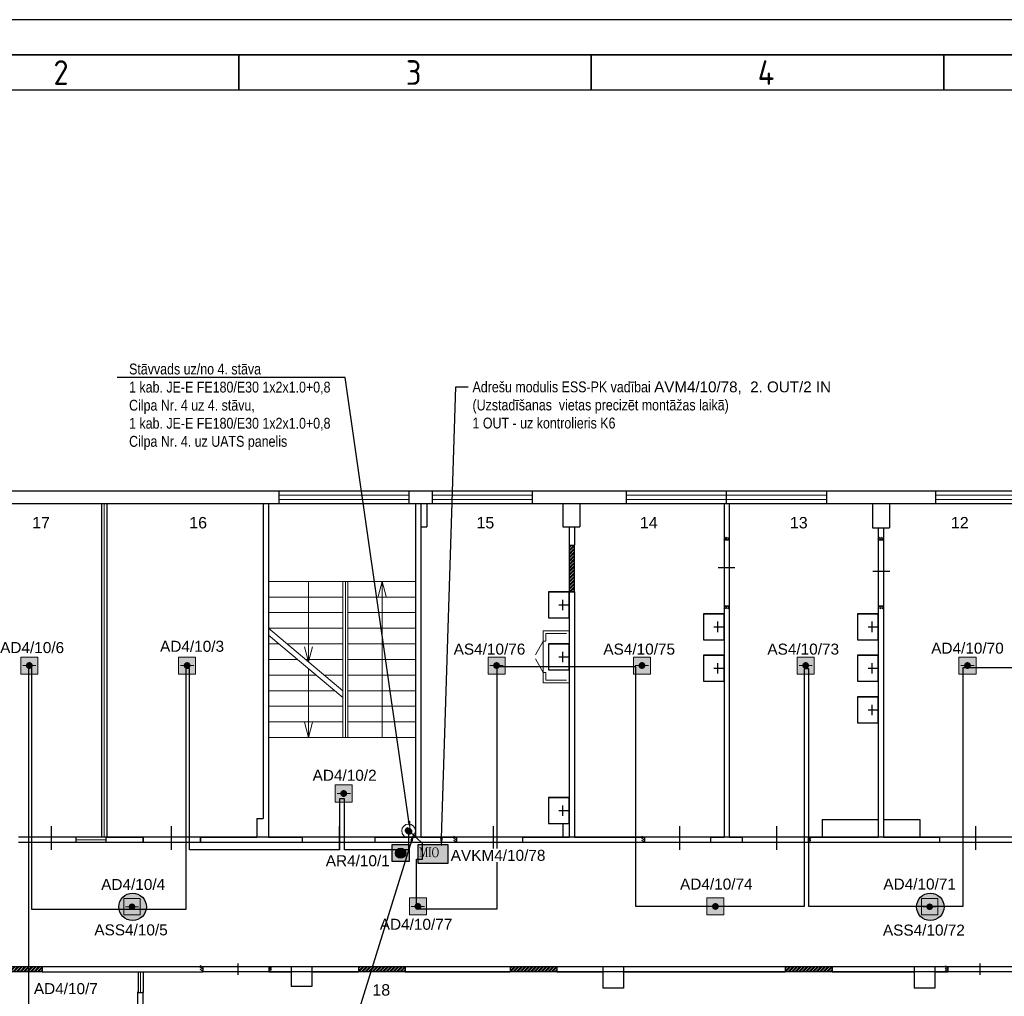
# Model space of a CAD drawing. Header units: millimetres. Extents: x -197461 to 862495, y -970068 to 63888.
# Tile 130 of 205: x -128371 to -109424, y -268523 to -249727. Entities that reach past the tile are written whole.
import ezdxf
from ezdxf import colors
from ezdxf.entities.mleader import LeaderData, LeaderLine
from ezdxf.math import Vec2, Vec3

# ---------------------------------------------------------------- set-up
doc = ezdxf.new("R2010")
doc.units = ezdxf.units.MM
doc.linetypes.add('KL', pattern=[4, 2, -2])
doc.layers.get('0').update_dxf_attribs({"linetype": 'CONTINUOUS'})
for name, color, linetype, lineweight in [('1_eksplikacija', 8, 'CONTINUOUS', 15), ('1_ESOSAS_SIENAS', 7, 'CONTINUOUS', 30), ('1_PROJ_SIENAS', 6, 'CONTINUOUS', 25), ('1_sanehnika', 8, 'CONTINUOUS', 15), ('S-STRS', 7, 'CONTINUOUS', 9)]:
    doc.layers.add(name, color=color, linetype=linetype, lineweight=lineweight)
doc.layers.add('Rasējuma lapa', color=7, linetype='CONTINUOUS')
doc.layers.add('UAS', color=240, linetype='CONTINUOUS')
doc.styles.add('ARIAL', font='arialbd.ttf')
doc.styles.add('ISO', font='iso')
doc.styles.add('Karlis_times', font='times.ttf', dxfattribs={"height": 2.2})
doc.styles.add('PBL', font='arial.ttf')
doc.linetypes.add('BATTING', pattern='A,0.00254,-2.54,[134,ltypeshp.shx,S=2.54,R=0,X=-2.54,Y=0],-5.08,[134,ltypeshp.shx,S=2.54,R=180,X=2.54,Y=0],-2.54', length=10.16254)

# ---------------------------------------------------------------- blocks, each defined once
blk = doc.blocks.new('A2_L')
at = {"layer": 'Rasējuma lapa'}
blk.add_line((0, 420), (-594, 420), dxfattribs=at)
at = {"layer": 'Rasējuma lapa', "lineweight": 35}
for p, q in [((-5, 415), (-579, 415)), ((-492, 410), (-492, 415)), ((-442, 410), (-442, 415)), ((-392, 410), (-392, 415))]:
    blk.add_line(p, q, dxfattribs=at)
at = {"layer": 'Rasējuma lapa', "lineweight": 30}
blk.add_line((-10, 410), (-574, 410), dxfattribs=at)
at = {"layer": 'Rasējuma lapa', "style": 'ISO'}
for s, p in [('2', (-518.29, 410.75)), ('3', (-468.3, 410.75)), ('4', (-418.4, 410.75))]:
    blk.add_text(s, height=3.5, dxfattribs=at).set_placement(p)
blk = doc.blocks.new('*U1293')
at = {"layer": 'Rasējuma lapa'}
blk.add_blockref('A2_L', (0, 0), dxfattribs=at)
blk = doc.blocks.new('izlietne')
at = {"layer": '1_ESOSAS_SIENAS', "color": 0}
for p, q in [((-250.4, -398.68), (-250.4, 0)), ((250.5, 0), (-250.4, 0)), ((-250.4, 0), (-250.4, -398.68)), ((0, -197.63), (0, 0)), ((250.5, -398.68), (250.5, 0)), ((250.5, -398.68), (250.5, 0)), ((102.4, -120.05), (-98.7, -120.05)), ((-250.4, -398.68), (250.5, -398.68))]:
    blk.add_line(p, q, dxfattribs=at)
blk = doc.blocks.new('AD-proj')
at = {"lineweight": 5}
blk.add_lwpolyline([(-250, -250), (250, -250), (250, 250), (-250, 250)], close=True, dxfattribs=at)
at = {"const_width": 30}
blk.add_lwpolyline([(-200, 0), (200, 0)], dxfattribs=at)
at = {"const_width": 100}
blk.add_lwpolyline([(-50, 0, 1), (50, 0, 1)], format="xyb", close=True, dxfattribs=at)
blk = doc.blocks.new('AP')
blk.add_hatch(color=256).paths.add_polyline_path([(150, 0, 1), (-150, 0, 1)])
for p, q in [((-250, 250), (250, 250)), ((-250, -250), (-250, 250)), ((250, 250), (250, -250)), ((250, -250), (-250, -250))]:
    blk.add_line(p, q)
blk.add_circle((0, 0), 150)

msp = doc.modelspace()

# ---------------------------------------------------------------- hatches: boundary and pattern name
at = {"layer": '1_ESOSAS_SIENAS', "linetype": 'ByBlock', "lineweight": 0, "true_color": 0x000000}
h = msp.add_hatch(dxfattribs=at)
h.set_pattern_fill('ANSI32', color=18, scale=5, style=0)
h.set_pattern_definition([(45, (-161954.9, -235863.1), (-33.67596, 33.67596), []), (45, (-161932.45, -235863.1), (-33.67596, 33.67596), [])])
h.paths.add_polyline_path([(-117698.76211, -259839.37076), (-117797.56211, -259839.37076), (-117797.56211, -260738.97076), (-117698.76211, -260738.97076)])
h = msp.add_hatch(dxfattribs=at)
h.set_pattern_fill('ANSI32', color=18, scale=5, style=0)
h.set_pattern_definition([(45, (-172993.38, -243973.6), (-33.67596, 33.67596), []), (45, (-172970.93, -243973.6), (-33.67596, 33.67596), [])])
h.paths.add_polyline_path([(-127936.46211, -268048.67076), (-127936.46211, -267949.87076), (-128836.04211, -267949.87076), (-128836.04211, -268048.67076)])
h = msp.add_hatch(dxfattribs=at)
h.set_pattern_fill('ANSI32', color=18, scale=5, style=0)
h.set_pattern_definition([(45, (-165207.6, -243970), (-33.67596, 33.67596), []), (45, (-165185.15, -243970), (-33.67596, 33.67596), [])])
h.paths.add_polyline_path([(-120951.46211, -267946.27076), (-121851.06211, -267946.27076), (-121851.06211, -268048.67076), (-120951.46211, -268048.67076)])
h = msp.add_hatch(dxfattribs=at)
h.set_pattern_fill('ANSI32', color=18, scale=5, style=0)
h.set_pattern_definition([(45, (-162290, -243970), (-33.67596, 33.67596), []), (45, (-162267.55, -243970), (-33.67596, 33.67596), [])])
h.paths.add_polyline_path([(-118033.86211, -267946.27076), (-118933.46211, -267946.27076), (-118933.46211, -268048.67076), (-118033.86211, -268048.67076)])
h = msp.add_hatch(dxfattribs=at)
h.set_pattern_fill('ANSI32', color=18, scale=5, style=0)
h.set_pattern_definition([(45, (-156994.9, -243970), (-33.67596, 33.67596), []), (45, (-156972.45, -243970), (-33.67596, 33.67596), [])])
h.paths.add_polyline_path([(-112738.76211, -267946.27076), (-113638.36211, -267946.27076), (-113638.36211, -268048.67076), (-112738.76211, -268048.67076)])
at = {"layer": 'S-STRS', "true_color": 0xffffff}
h = msp.add_hatch(dxfattribs=at)
h.set_pattern_fill('ANGLE', scale=0.5625)
h.set_pattern_definition([(0, (4391599.1503, 5741880.419), (0, 3.9290625), [2.8575, -1.0715625]), (90, (4391599.1503, 5741880.419), (-3.9290625, 2e-16), [2.8575, -1.0715625])])
h.paths.add_polyline_path([(-120710.71079, -265605.68515), (-120710.64869, -265961.50547), (-120127.3499, -265961.50547), (-120127.41201, -265605.62305)])
at = {"layer": 'UAS', "lineweight": 50, "true_color": 0xffffff}
h = msp.add_hatch(color=7, dxfattribs=at)
h.dxf.hatch_style = 1
h.paths.add_polyline_path([(-128218.9604, -262156.3844), (-128153.48946, -262156.3844, 1)], flags=16)
h.paths.add_polyline_path([(-128022.54758, -262320.06175), (-128022.54758, -261992.70705), (-128349.90227, -261992.70705), (-128349.90227, -262320.06175)])
h = msp.add_hatch(color=7, dxfattribs=at)
h.dxf.hatch_style = 1
h.paths.add_polyline_path([(-125181.9814, -262156.3844), (-125116.51046, -262156.3844, 1)], flags=16)
h.paths.add_polyline_path([(-124985.56858, -262320.06175), (-124985.56858, -261992.70705), (-125312.92328, -261992.70705), (-125312.92328, -262320.06175)])
h = msp.add_hatch(color=7, dxfattribs=at)
h.dxf.hatch_style = 1
h.paths.add_polyline_path([(-119227.7176, -262156.3844), (-119162.24666, -262156.3844, 1)], flags=16)
h.paths.add_polyline_path([(-119031.30478, -262320.06175), (-119031.30478, -261992.70705), (-119358.65948, -261992.70705), (-119358.65948, -262320.06175)])
h = msp.add_hatch(color=7, dxfattribs=at)
h.dxf.hatch_style = 1
h.paths.add_polyline_path([(-116429.77257, -262156.3844), (-116364.30163, -262156.3844, 1)], flags=16)
h.paths.add_polyline_path([(-116233.35975, -262320.06175), (-116233.35975, -261992.70705), (-116560.71445, -261992.70705), (-116560.71445, -262320.06175)])
h = msp.add_hatch(color=7, dxfattribs=at)
h.dxf.hatch_style = 1
h.paths.add_polyline_path([(-113279.37295, -262156.3844), (-113213.90201, -262156.3844, 1)], flags=16)
h.paths.add_polyline_path([(-113082.96013, -262320.06175), (-113082.96013, -261992.70705), (-113410.31482, -261992.70705), (-113410.31482, -262320.06175)])
h = msp.add_hatch(color=7, dxfattribs=at)
h.dxf.hatch_style = 1
h.paths.add_polyline_path([(-110165.48059, -262156.3844), (-110100.00965, -262156.3844, 1)], flags=16)
h.paths.add_polyline_path([(-109969.06777, -262320.06175), (-109969.06777, -261992.70705), (-110296.42246, -261992.70705), (-110296.42246, -262320.06175)])
h = msp.add_hatch(color=7, dxfattribs=at)
h.dxf.hatch_style = 1
h.paths.add_polyline_path([(-122168.93836, -264619.36359), (-122103.46742, -264619.36359, 1)], flags=16)
h.paths.add_polyline_path([(-121972.52555, -264783.04094), (-121972.52555, -264455.68624), (-122299.88024, -264455.68624), (-122299.88024, -264783.04094)])
at = {"layer": 'UAS'}
h = msp.add_hatch(color=1, dxfattribs=at)
h.paths.add_polyline_path([(-120888.58564, -265340.64551), (-120917.75118, -265281.48871, 0.2855923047), (-120954.54135, -265340.64551, 0.5262828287), (-120864.91887, -265402.20881)])
h.paths.add_polyline_path([(-120889.19695, -265339.40559), (-120889.08505, -265339.34641), (-120864.91887, -265402.20881, 0.3103731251), (-120822.62993, -265340.64551, 0.5557031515), (-120917.75118, -265281.48871)])
at = {"layer": 'UAS', "lineweight": 50, "true_color": 0xffffff}
h = msp.add_hatch(color=7, dxfattribs=at)
h.dxf.hatch_style = 1
h.paths.add_polyline_path([(-120876.96612, -265931.17998), (-120876.96612, -265603.82528), (-121204.32081, -265603.82528), (-121204.32081, -265931.17998)])
h.paths.add_polyline_path([(-121138.84987, -265767.50263, -1), (-120942.43706, -265767.50263, -1)], flags=16)
h = msp.add_hatch(color=7, dxfattribs=at)
h.dxf.hatch_style = 1
h.paths.add_polyline_path([(-126178.9512, -266799.26418, -1), (-126242.03813, -266799.26418, -1)], flags=0)
h.paths.add_polyline_path([(-126368.212, -266641.54685), (-126368.212, -266956.98152), (-126052.77733, -266956.98152), (-126052.77733, -266641.54685)], flags=16)
h.paths.add_polyline_path([(-125933.91349, -266799.98136, 1), (-126461.9608, -266799.98136, 1)])
h.paths.add_polyline_path([(-126052.77733, -266956.98152), (-126368.212, -266956.98152), (-126368.212, -266641.54685), (-126052.77733, -266641.54685)], flags=16)
h = msp.add_hatch(color=7, dxfattribs=at)
h.dxf.hatch_style = 1
h.paths.add_polyline_path([(-110829.24186, -266799.26418, -1), (-110892.32879, -266799.26418, -1)], flags=0)
h.paths.add_polyline_path([(-111018.50266, -266641.54685), (-111018.50266, -266956.98152), (-110703.06799, -266956.98152), (-110703.06799, -266641.54685)], flags=16)
h.paths.add_polyline_path([(-110584.20415, -266799.98136, 1), (-111112.25146, -266799.98136, 1)])
h.paths.add_polyline_path([(-110703.06799, -266956.98152), (-111018.50266, -266956.98152), (-111018.50266, -266641.54685), (-110703.06799, -266641.54685)], flags=16)
h = msp.add_hatch(color=7, dxfattribs=at)
h.dxf.hatch_style = 1
h.paths.add_polyline_path([(-120740.6424, -266793.28721), (-120675.17146, -266793.28721, 1)], flags=16)
h.paths.add_polyline_path([(-120544.22958, -266956.96456), (-120544.22958, -266629.60986), (-120871.58428, -266629.60986), (-120871.58428, -266956.96456)])
h = msp.add_hatch(color=7, dxfattribs=at)
h.dxf.hatch_style = 1
h.paths.add_polyline_path([(-115016.26803, -266793.28721), (-114950.7971, -266793.28721, 1)], flags=16)
h.paths.add_polyline_path([(-114819.85522, -266956.96456), (-114819.85522, -266629.60986), (-115147.20991, -266629.60986), (-115147.20991, -266956.96456)])

# ---------------------------------------------------------------- linework, layer by layer
at = {"color": 18, "true_color": 0x000000}
for p, q in [((-114817.17973, -259738.79041), (-114817.17973, -261011.91842)), ((-114716.42813, -259738.79041), (-114716.42813, -261011.91842)), ((-111851.29389, -259734.58922), (-111851.29389, -261053.30906)), ((-111746.49155, -259734.58922), (-111746.49155, -261053.30906)), ((-114933.19673, -260268.18204), (-114610.17137, -260268.18204)), ((-111953.0672, -260340.44982), (-111629.76537, -260340.44982)), ((-127768.36442, -265245.89323), (-127768.36442, -265706.70233)), ((-125457.62844, -265245.89323), (-125457.62844, -265706.70233)), ((-122224.98284, -265245.89323), (-122224.98284, -265706.70233)), ((-119262.42654, -265245.89323), (-119262.42654, -265706.70233)), ((-115675.94832, -265245.89323), (-115675.94832, -265706.70233)), ((-113806.2981, -265245.89323), (-113806.2981, -265706.70233)), ((-109982.00427, -265245.89323), (-109982.00427, -265706.70233)), ((-124164.62549, -268109.08614), (-124164.62549, -267890.76131)), ((-109888.46467, -268109.08614), (-109888.46467, -267890.76131)), ((-124852.5058, -267946.04008), (-109227.49713, -267946.04008)), ((-124852.5058, -268047.22129), (-109227.49713, -268047.22129)), ((-126096.03445, -269347.75178), (-126096.03445, -268438.42652)), ((-125993.03511, -269347.75178), (-125993.03511, -268438.42652))]:
    msp.add_line(p, q, dxfattribs=at)
for points in [[(-128392.93541, -265455.07863), (-70836.19604, -265455.07863)], [(-128392.93541, -265557.89714), (-70836.19604, -265557.89714)]]:
    msp.add_lwpolyline(points, dxfattribs=at)
at = {"layer": '1_eksplikacija'}
for p, q in [((-118297.56211, -261689.37055), (-118447.56211, -261949.17817)), ((-118247.56211, -261689.43016), (-118297.20444, -261689.37097)), ((-118297.56211, -262289.37097), (-118447.56211, -262029.56335)), ((-118247.56211, -262289.43059), (-118297.91978, -262289.37055))]:
    msp.add_line(p, q, dxfattribs=at)
msp.add_lwpolyline([(-118297.56211, -262489.37076), (-117797.56211, -262489.37076), (-117797.56211, -261489.37076), (-118297.56211, -261489.37076)], close=True, dxfattribs=at)
for points in [[(-117847.56211, -261539.37076), (-118247.56211, -261539.37076), (-118247.56211, -261689.43016)], [(-118247.56211, -262289.43059), (-118247.56211, -262439.37076), (-117847.56211, -262439.37076)]]:
    msp.add_lwpolyline(points, dxfattribs=at)
at = {"layer": '1_ESOSAS_SIENAS', "color": 0}
for p, q in [((-129844.89211, -258791.67076), (-63173.46211, -258791.67076)), ((-123385.62211, -258791.67076), (-123385.62211, -259038.67076)), ((-120884.36211, -258791.67076), (-120884.36211, -259038.67076)), ((-120436.36211, -258791.67076), (-120436.36211, -259038.67076)), ((-118506.66211, -258791.67076), (-118506.66211, -259038.67076)), ((-116703.86211, -258791.67076), (-116703.86211, -259038.67076)), ((-114774.26211, -258791.67076), (-114774.26211, -259038.67076)), ((-114774.26211, -258791.67076), (-114774.26211, -259038.67076)), ((-112844.56211, -258791.67076), (-112844.56211, -259038.67076)), ((-110745.56211, -258791.67076), (-110745.56211, -259038.67076)), ((-129594.50211, -259038.67076), (-94856.46211, -259038.67076)), ((-123685.49211, -259038.67076), (-123685.49211, -265099.37076)), ((-123586.67211, -259038.67076), (-123586.67211, -265459.17076)), ((-120757.46211, -259038.67076), (-120757.46211, -265459.17076)), ((-120655.06211, -259038.67076), (-120655.06211, -265459.17076)), ((-120535.16211, -259038.67076), (-120535.16211, -259490.27076)), ((-117917.56211, -259038.67076), (-117917.56211, -259490.27076)), ((-117917.56211, -259038.67076), (-117917.56211, -259299.77076)), ((-117917.56211, -259038.67076), (-117917.56211, -259299.77076)), ((-117917.56211, -259038.67076), (-117917.56211, -259299.77076)), ((-117589.46211, -259038.67076), (-117589.46211, -259490.27076)), ((-114816.56211, -259038.67076), (-114816.56211, -259739.37076)), ((-114717.76211, -259038.67076), (-114717.76211, -259739.37076)), ((-111959.06211, -259038.67076), (-111959.06211, -259504.27076)), ((-111959.06211, -259038.67076), (-111959.06211, -259313.87076)), ((-111959.06211, -259038.67076), (-111959.06211, -259313.87076)), ((-111959.06211, -259038.67076), (-111959.06211, -259313.87076)), ((-111630.96211, -259038.67076), (-111630.96211, -259504.27076)), ((-120655.06211, -259490.27076), (-120535.16211, -259490.27076)), ((-117917.56211, -259490.27076), (-117589.46211, -259490.27076)), ((-117797.56211, -259490.27076), (-117797.56211, -259839.37076)), ((-117695.26211, -259490.27076), (-117695.26211, -259839.37076)), ((-111959.06211, -259504.27076), (-111630.96211, -259504.27076)), ((-111849.76211, -259504.27076), (-111849.76211, -259739.37076)), ((-111747.36211, -259504.27076), (-111747.36211, -259739.37076)), ((-117797.56211, -260738.97076), (-117797.56211, -265459.17076)), ((-117797.56211, -260738.97076), (-117695.26211, -260738.97076)), ((-117695.26211, -260738.97076), (-117695.26211, -265459.17076)), ((-114816.56211, -261008.97076), (-114816.56211, -265459.17076)), ((-114717.76211, -261008.97076), (-114717.76211, -265459.17076)), ((-111849.76211, -261009.37076), (-111849.76211, -265459.17076)), ((-111747.36211, -261009.37076), (-111747.36211, -265459.17076)), ((-123805.36211, -265099.37076), (-123805.36211, -265459.17076)), ((-123805.36211, -265099.37076), (-123685.49211, -265099.37076)), ((-117917.56211, -265198.17076), (-117797.56211, -265198.17076)), ((-117917.56211, -265198.17076), (-117917.56211, -265459.17076)), ((-112929.16211, -265117.07076), (-112929.16211, -265459.17076)), ((-112929.16211, -265117.07076), (-111849.76211, -265117.07076)), ((-111747.36211, -265117.07076), (-111048.86211, -265117.07076)), ((-111048.86211, -265117.07076), (-111048.86211, -265459.17076)), ((-126712.18211, -265459.17076), (-125992.92211, -265459.17076)), ((-126712.18211, -265557.97076), (-125992.92211, -265557.97076)), ((-125992.92211, -265459.17076), (-125992.92211, -265557.97076)), ((-124892.92211, -265459.17076), (-123805.36211, -265459.17076)), ((-124892.92211, -265459.17076), (-124892.92211, -265557.97076)), ((-124892.92211, -265557.97076), (-122934.06211, -265557.97076)), ((-123586.67211, -265459.17076), (-122934.06211, -265459.17076)), ((-122934.06211, -265459.17076), (-122934.06211, -265557.97076)), ((-121536.96211, -265459.17076), (-121536.96211, -265557.97076)), ((-121536.96211, -265459.17076), (-120757.46211, -265459.17076)), ((-121536.96211, -265557.97076), (-119966.66211, -265557.97076)), ((-120655.06211, -265459.17076), (-119966.66211, -265459.17076)), ((-119966.66211, -265459.17076), (-119966.66211, -265557.97076)), ((-118697.06211, -265459.17076), (-117797.56211, -265459.17076)), ((-118697.06211, -265459.17076), (-118697.06211, -265557.97076)), ((-118697.06211, -265557.97076), (-116347.26211, -265557.97076)), ((-117695.26211, -265459.17076), (-116347.26211, -265459.17076)), ((-115077.66211, -265459.17076), (-115077.66211, -265557.97076)), ((-115077.66211, -265459.17076), (-114816.56211, -265459.17076)), ((-115077.66211, -265557.97076), (-114470.76211, -265557.97076)), ((-114717.76211, -265459.17076), (-114470.76211, -265459.17076)), ((-114470.76211, -265459.17076), (-114470.76211, -265557.97076)), ((-113201.16211, -265459.17076), (-111849.76211, -265459.17076)), ((-113201.16211, -265557.97076), (-110671.36211, -265557.97076)), ((-111747.36211, -265459.17076), (-110671.36211, -265459.17076)), ((-110818.86211, -265458.07076), (-110817.96211, -265458.07076)), ((-110671.36211, -265459.17076), (-110671.36211, -265557.97076)), ((-127936.46211, -267946.27076), (-124849.12211, -267946.27076)), ((-127936.46211, -268048.67076), (-124849.12211, -268048.67076))]:
    msp.add_line(p, q, dxfattribs=at)
at = {"layer": '1_ESOSAS_SIENAS', "color": 0, "lineweight": 5}
for p, q in [((-123385.62211, -258879.87076), (-120884.36211, -258879.87076)), ((-123385.62211, -258961.07076), (-120884.36211, -258961.07076)), ((-120436.36211, -258879.87076), (-118506.66211, -258879.87076)), ((-120436.36211, -258961.07076), (-118506.66211, -258961.07076)), ((-116703.86211, -258879.87076), (-114774.26211, -258879.87076)), ((-116703.86211, -258961.07076), (-114774.26211, -258961.07076)), ((-114774.26211, -258879.87076), (-112844.56211, -258879.87076)), ((-114774.26211, -258961.07076), (-112844.56211, -258961.07076)), ((-110745.56211, -258879.87076), (-108815.86211, -258879.87076)), ((-110745.56211, -258961.07076), (-108815.86211, -258961.07076)), ((-123586.67211, -260537.97076), (-120757.46211, -260537.97076)), ((-122813.96211, -260537.97076), (-122813.96211, -262086.77076)), ((-122154.36211, -260537.97076), (-122154.36211, -263540.17076)), ((-122104.96211, -260537.97076), (-122104.96211, -263540.17076)), ((-122055.56211, -260537.97076), (-122055.56211, -263540.17076)), ((-121473.46211, -260830.77076), (-121395.86211, -260537.97076)), ((-121395.86211, -260537.97076), (-121395.86211, -263540.17076)), ((-121318.26211, -260830.77076), (-121395.86211, -260537.97076)), ((-123586.67211, -260837.77076), (-122154.36211, -260837.77076)), ((-122055.56211, -260837.77076), (-120757.46211, -260837.77076)), ((-123586.67211, -261137.67076), (-122154.36211, -261137.67076)), ((-122055.56211, -261137.67076), (-120757.46211, -261137.67076)), ((-123586.67211, -261437.57076), (-122154.36211, -261437.57076)), ((-123586.67211, -261437.57076), (-122154.36211, -262640.57076)), ((-122055.56211, -261437.57076), (-120757.46211, -261437.57076)), ((-123586.67211, -261571.57076), (-122154.36211, -262771.07076)), ((-123586.67211, -261740.97076), (-123385.62211, -261740.97076)), ((-123226.87211, -261740.97076), (-122154.36211, -261740.97076)), ((-122891.76211, -261793.87076), (-122813.96211, -262086.77076)), ((-122736.36211, -261793.87076), (-122813.96211, -262086.77076)), ((-122055.56211, -261740.97076), (-120757.46211, -261740.97076)), ((-123586.67211, -262040.87076), (-123025.65211, -262040.87076)), ((-122870.46211, -262040.87076), (-122154.36211, -262040.87076)), ((-122813.96211, -262217.27076), (-122813.96211, -263540.17076)), ((-122055.56211, -262040.87076), (-120757.46211, -262040.87076)), ((-123586.67211, -262340.67076), (-122669.46211, -262340.67076)), ((-122514.16211, -262340.67076), (-122154.36211, -262340.67076)), ((-122055.56211, -262340.67076), (-120757.46211, -262340.67076)), ((-123586.67211, -262640.57076), (-122313.06211, -262640.57076)), ((-122055.56211, -262640.57076), (-120757.46211, -262640.57076)), ((-123586.67211, -262940.47076), (-122154.36211, -262940.47076)), ((-122055.56211, -262940.47076), (-120757.46211, -262940.47076)), ((-123586.67211, -263240.27076), (-122154.36211, -263240.27076)), ((-122891.76211, -263247.27076), (-122813.96211, -263540.17076)), ((-122736.36211, -263247.27076), (-122813.96211, -263540.17076)), ((-122055.56211, -263240.27076), (-120757.46211, -263240.27076)), ((-123586.67211, -263540.17076), (-120757.46211, -263540.17076)), ((-123586.67211, -263540.17076), (-122154.36211, -263540.17076)), ((-122055.56211, -263540.17076), (-120757.46211, -263540.17076))]:
    msp.add_line(p, q, dxfattribs=at)
at = {"layer": '1_ESOSAS_SIENAS', "color": 18, "true_color": 0x000000}
for p, q in [((-123579.12211, -267946.27076), (-121851.06211, -267946.27076)), ((-123579.12211, -268048.67076), (-123149.12211, -268048.67076)), ((-123149.12211, -267946.27076), (-123149.12211, -268330.87076)), ((-122750.66211, -267946.27076), (-122750.66211, -268330.87076)), ((-122750.66211, -268048.67076), (-121851.06211, -268048.67076)), ((-120951.46211, -267946.27076), (-118933.46211, -267946.27076)), ((-120951.46211, -268048.67076), (-118933.46211, -268048.67076)), ((-118033.86211, -267946.27076), (-113638.36211, -267946.27076)), ((-118033.86211, -268048.67076), (-117151.86211, -268048.67076)), ((-117151.86211, -267946.27076), (-117151.86211, -268366.17076)), ((-116753.36211, -267946.27076), (-116753.36211, -268366.17076)), ((-116753.36211, -268048.67076), (-113638.36211, -268048.67076)), ((-112738.76211, -267946.27076), (-110509.56211, -267946.27076)), ((-112738.76211, -268048.67076), (-111158.26211, -268048.67076)), ((-111158.26211, -267946.27076), (-111158.26211, -268366.17076)), ((-110759.56211, -267946.27076), (-110759.56211, -268366.17076)), ((-110759.56211, -268048.67076), (-110509.56211, -268048.67076)), ((-122750.66211, -268330.87076), (-123149.12211, -268330.87076)), ((-116753.36211, -268366.17076), (-117151.86211, -268366.17076)), ((-110759.56211, -268366.17076), (-111158.26211, -268366.17076))]:
    msp.add_line(p, q, dxfattribs=at)
at = {"layer": '1_PROJ_SIENAS', "color": 18, "linetype": 'ByBlock', "true_color": 0x000000}
for p, q in [((-126794.50211, -259038.67076), (-126794.50211, -265459.17076)), ((-126694.50211, -259038.67076), (-126694.50211, -265459.17076)), ((-114816.56211, -259739.37076), (-114784.38126, -259683.63188)), ((-114816.56211, -259739.37076), (-114717.76211, -259739.37076)), ((-114783.06319, -259739.37076), (-114750.88233, -259683.63188)), ((-114743.88657, -259739.37076), (-114711.70571, -259683.63188)), ((-111849.76211, -259739.37076), (-111817.58126, -259683.63188)), ((-111849.76211, -259739.37076), (-111750.96211, -259739.37076)), ((-111816.26319, -259739.37076), (-111784.08233, -259683.63188)), ((-111777.08657, -259739.37076), (-111744.90571, -259683.63188)), ((-117797.56211, -259839.37076), (-117797.56211, -260738.97076)), ((-117698.76211, -259839.37076), (-117698.76211, -260738.97076)), ((-114816.56211, -261008.97076), (-114717.76211, -261008.97076)), ((-114816.56211, -261064.70963), (-114784.38126, -261008.97076)), ((-114783.06319, -261064.70963), (-114750.88233, -261008.97076)), ((-114743.88657, -261064.70963), (-114711.70571, -261008.97076)), ((-111849.76211, -261009.37076), (-111747.36211, -261009.37076)), ((-111849.76211, -261009.37076), (-111750.96211, -261009.37076)), ((-111849.76211, -261065.10963), (-111817.58126, -261009.37076)), ((-111816.26319, -261065.10963), (-111784.08233, -261009.37076)), ((-111777.08657, -261065.10963), (-111744.90571, -261009.37076)), ((-126712.18211, -265459.17076), (-127292.92211, -265459.17076)), ((-127292.92211, -265557.97076), (-126712.18211, -265557.97076)), ((-126712.18211, -265459.17076), (-126712.18211, -265557.97076)), ((-128836.06211, -267946.27076), (-127936.46211, -267946.27076)), ((-127936.46211, -268048.67076), (-128836.06211, -268048.67076)), ((-126094.50211, -268048.67076), (-126094.50211, -268448.67076)), ((-125994.50211, -268048.67076), (-125994.50211, -268448.67076)), ((-124904.86099, -267929.61436), (-124849.12211, -267961.79521)), ((-124904.86099, -267963.11328), (-124849.12211, -267995.29414)), ((-124904.86099, -268002.2899), (-124849.12211, -268034.47076)), ((-124849.12211, -267946.27076), (-124849.12211, -268048.67076)), ((-123579.12211, -267946.27076), (-123579.12211, -268048.67076)), ((-123579.12211, -267946.27076), (-123523.38324, -267978.45161)), ((-123579.12211, -267979.76968), (-123523.38324, -268011.95054)), ((-123579.12211, -268018.9463), (-123523.38324, -268051.12716)), ((-121851.08211, -267946.27076), (-120951.48211, -267946.27076)), ((-120951.48211, -268048.67076), (-121851.08211, -268048.67076)), ((-121851.06211, -267946.27076), (-121851.06211, -268048.67076)), ((-120951.46211, -267946.27076), (-120951.46211, -268048.67076)), ((-118933.48211, -267946.27076), (-118033.88211, -267946.27076)), ((-118033.88211, -268048.67076), (-118933.48211, -268048.67076)), ((-118933.46211, -267946.27076), (-118933.46211, -268048.67076)), ((-118033.86211, -267946.27076), (-118033.86211, -268048.67076)), ((-113638.38211, -267946.27076), (-112738.78211, -267946.27076)), ((-112738.78211, -268048.67076), (-113638.38211, -268048.67076)), ((-113638.36211, -267946.27076), (-113638.36211, -268048.67076)), ((-112738.76211, -267946.27076), (-112738.76211, -268048.67076)), ((-110509.56211, -267975.99521), (-110565.30099, -267943.81436)), ((-110509.56211, -268015.17183), (-110565.30099, -267982.99098)), ((-110509.56211, -268048.67076), (-110565.30099, -268016.4899)), ((-110509.56211, -267946.27076), (-110509.56211, -268048.67076)), ((-126094.50211, -268448.67076), (-125994.50211, -268448.67076))]:
    msp.add_line(p, q, dxfattribs=at)
at = {"layer": '1_PROJ_SIENAS', "color": 8, "linetype": 'BATTING', "lineweight": 0, "ltscale": 3}
for p, q in [((-126744.50211, -259038.67076), (-126744.50211, -265459.17076)), ((-127292.92211, -265508.57076), (-126712.18211, -265508.57076))]:
    msp.add_line(p, q, dxfattribs=at)
at = {"layer": '1_PROJ_SIENAS', "linetype": 'ByBlock'}
for p, q in [((-117797.56211, -259839.37076), (-117695.26211, -259839.37076)), ((-117698.76211, -260738.97076), (-117797.56211, -260738.97076)), ((-120022.40099, -265442.51436), (-119966.66211, -265474.69521)), ((-116403.00099, -265442.51436), (-116347.26211, -265474.69521)), ((-127292.92211, -265459.17076), (-127292.92211, -265557.97076)), ((-125992.92211, -265547.37076), (-125992.92211, -265459.17076)), ((-124892.92211, -265547.37076), (-124892.92211, -265459.17076)), ((-120022.40099, -265476.01328), (-119966.66211, -265508.19414)), ((-120022.40099, -265515.1899), (-119966.66211, -265547.37076)), ((-119966.66211, -265459.17076), (-119966.66211, -265561.57076)), ((-116403.00099, -265476.01328), (-116347.26211, -265508.19414)), ((-116403.00099, -265515.1899), (-116347.26211, -265547.37076)), ((-116347.26211, -265459.17076), (-116347.26211, -265557.97076)), ((-113201.16211, -265459.17076), (-113201.16211, -265557.97076)), ((-113201.16211, -265459.17076), (-113201.16211, -265561.57076)), ((-113201.16211, -265459.17076), (-113145.42324, -265491.35161)), ((-113201.16211, -265492.66968), (-113145.42324, -265524.85054)), ((-113201.16211, -265531.8463), (-113145.42324, -265564.02716)), ((-127936.46211, -267946.27076), (-127936.46211, -268048.67076)), ((-126094.50211, -268048.67076), (-125994.50211, -268048.67076))]:
    msp.add_line(p, q, dxfattribs=at)
at = {"layer": '1_PROJ_SIENAS', "color": 18, "linetype": 'BATTING', "lineweight": 0, "ltscale": 3, "true_color": 0x000000}
msp.add_line((-126044.50211, -268048.67076), (-126044.50211, -268448.67076), dxfattribs=at)
at = {"layer": 'UAS', "color": 1}
for points in [[(-120891.21894, -265368.50162), (-120891.21894, -265701.76123), (-122120.18416, -265701.76123), (-122120.18416, -264722.41613), (-122215.2456, -264722.41613), (-122215.2456, -265703.19681), (-125103.7927, -265703.19681), (-125103.7927, -262211.79512), (-125173.93571, -262211.79512), (-125173.93571, -266851.3471), (-128136.80114, -266851.3471), (-128136.80114, -262195.01361), (-128202.33187, -262195.01361), (-128202.33187, -268791.74869)], [(-107254.26022, -262201.16848), (-110219.80805, -262201.16848), (-110219.80805, -266792.44404), (-113185.30733, -266792.44404), (-113185.30733, -262220.68916), (-113276.76391, -262220.68916), (-113276.76391, -266791.05246), (-116511.92355, -266791.05246), (-116511.92355, -262183.60042), (-119189.5197, -262183.60042), (-119189.5197, -266845.84127), (-120737.15679, -266845.84127), (-120737.15679, -265881.61658), (-120621.54645, -265881.61658), (-120621.54645, -265582.77255), (-120866.21555, -265351.84661)]]:
    msp.add_lwpolyline(points, dxfattribs=at)
at = {"layer": 'UAS', "color": 1, "ltscale": 0.2}
msp.add_lwpolyline([(-120127.41201, -265605.62305), (-120710.71079, -265605.68515), (-120710.64869, -265961.50547), (-120127.3499, -265961.50547)], close=True, dxfattribs=at)
at = {"layer": 'UAS', "color": 1, "linetype": 'ByBlock', "lineweight": 18, "ltscale": 50}
msp.add_circle((-120888.53363, -265340.61801), 132.47566, dxfattribs=at)
at = {"layer": 'UAS', "color": 1, "linetype": 'KL', "lineweight": 18, "ltscale": 50}
msp.add_circle((-120888.58564, -265340.64551), 65.95571, dxfattribs=at)
at = {"layer": 'UAS', "color": 1, "lineweight": 30}
for centre in [(-126197.93714, -266799.98136), (-110848.2278, -266799.98136)]:
    msp.add_circle(centre, 264.02365, dxfattribs=at)

# ---------------------------------------------------------------- block references
at = {"layer": '1_sanehnika', "linetype": 'ByBlock', "rotation": 270.0101832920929}
for p in [(-117797.51761, -260989.37075), (-114816.56211, -261408.97076), (-111849.76211, -261409.37076), (-117797.51761, -261989.37075), (-114816.56211, -262208.97076), (-111849.76211, -262209.37076), (-111849.76211, -263009.37076), (-117797.56211, -264947.67075)]:
    msp.add_blockref('izlietne', p, dxfattribs=at)
at = {"layer": 'Rasējuma lapa', "xscale": 135.6730224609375, "yscale": 135.6730224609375, "zscale": 135.6730224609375}
msp.add_blockref('*U1293', (-57403.98768, -306710.00039), dxfattribs=at)
at = {"layer": 'UAS'}
for p, xscale, yscale, zscale in [((-128186.22493, -262156.3844), 0.6547093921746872, 0.6547093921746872, 0.6547093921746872), ((-125149.24593, -262156.3844), 0.6547093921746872, 0.6547093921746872, 0.6547093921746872), ((-119194.98213, -262156.3844), 0.6547093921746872, 0.6547093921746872, 0.6547093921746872), ((-116397.0371, -262156.3844), 0.6547093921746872, 0.6547093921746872, 0.6547093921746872), ((-113246.63748, -262156.3844), 0.6547093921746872, 0.6547093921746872, 0.6547093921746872), ((-110132.74512, -262156.3844), 0.6547093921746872, 0.6547093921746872, 0.6547093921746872), ((-122136.20289, -264619.36359), 0.6547093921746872, 0.6547093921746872, 0.6547093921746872), ((-126210.49466, -266799.26418), 0.6308693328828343, 0.6308693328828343, 0.6308693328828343), ((-120707.90693, -266793.28721), 0.6547093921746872, 0.6547093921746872, 0.6547093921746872), ((-114983.53257, -266793.28721), 0.6547093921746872, 0.6547093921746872, 0.6547093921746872), ((-110860.78532, -266799.26418), 0.6308693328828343, 0.6308693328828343, 0.6308693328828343)]:
    msp.add_blockref('AD-proj', p, dxfattribs=dict(at, xscale=xscale, yscale=yscale, zscale=zscale))
at = {"layer": 'UAS', "color": 97, "xscale": 0.6547093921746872, "yscale": 0.6547093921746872, "zscale": 0.6547093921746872}
msp.add_blockref('AP', (-121040.64347, -265767.50263), dxfattribs=at)

# ---------------------------------------------------------------- texts
at = {"layer": '1_eksplikacija', "linetype": 'ByBlock', "style": 'PBL'}
for s, p in [('17', (-128131.50013, -259517.5753)), ('16', (-125108.18879, -259517.5753)), ('15', (-119581.33526, -259517.5753)), ('14', (-116436.95884, -259517.5753)), ('13', (-113550.14233, -259517.5753)), ('12', (-110452.48606, -259517.5753)), ('18', (-121584.32492, -268509.44212))]:
    msp.add_text(s, height=220, dxfattribs=at).set_placement(p)
at = {"layer": 'UAS', "color": 1, "style": 'Karlis_times', "width": 0.7}
msp.add_text('MIO', height=186.805669, dxfattribs=at).set_placement((-120685.23313, -265844.3743))

# ---------------------------------------------------------------- next in the draw order: texts
at = {"layer": 'UAS', "color": 251, "linetype": 'Continuous', "lineweight": 20, "true_color": 0x636466, "char_height": 211.4384766, "width": 1051.7117129, "attachment_point": 5, "style": 'ARIAL', "bg_fill": 3, "box_fill_scale": 1.1, "bg_fill_color": 256, "bg_fill_transparency": 0}
for s, insert in [('\\A1;{\\fArial|b0|i0|c186|p34;\\C1;AD4/10/6}', (-128131.65335, -261812.07344)), ('\\A1;{\\fArial|b0|i0|c186|p34;\\C1;AD4/10/3}', (-125054.42775, -261787.76748)), ('\\A1;{\\fArial|b0|i0|c186|p34;\\C1;AS4/10/76}', (-119330.93305, -261842.23176)), ('\\A1;{\\fArial|b0|i0|c186|p34;\\C1;AS4/10/75}', (-116450.23896, -261842.23176)), ('\\A1;{\\fArial|b0|i0|c186|p34;\\C1;AS4/10/73}', (-113293.96138, -261842.23176)), ('\\A1;{\\fArial|b0|i0|c186|p34;\\C1;AD4/10/70}', (-110133.14435, -261824.17968)), ('\\A1;{\\fArial|b0|i0|c186|p34;\\C1;AD4/10/2}', (-122118.79902, -264270.71631)), ('\\A1;{\\fArial|b0|i0|c186|p34;\\C1;AR4/10/1}', (-121865.67003, -265914.97454)), ('\\A1;{\\fArial|b0|i0|c186|p34;\\C1;AVKM4/10/78}', (-119165.75336, -265811.10475)), ('\\A1;{\\fArial|b0|i0|c186|p34;\\C1;AD4/10/4}', (-126187.68824, -266371.79361)), ('\\A1;{\\fArial|b0|i0|c186|p34;\\C1;AD4/10/74}', (-114966.43336, -266364.46716)), ('\\A1;{\\fArial|b0|i0|c186|p34;\\C1;AD4/10/71}', (-111054.43435, -266364.46716)), ('\\A1;{\\fArial|b0|i0|c186|p34;\\C1;ASS4/10/5}', (-126228.98025, -267245.41683)), ('\\A1;{\\fArial|b0|i0|c186|p34;\\C1;AD4/10/77}', (-120744.34077, -267137.3243)), ('\\A1;{\\fArial|b0|i0|c186|p34;\\C1;ASS4/10/72}', (-110972.06881, -267249.69608)), ('\\A1;{\\fArial|b0|i0|c186|p34;\\C1;AD4/10/7}', (-127482.59687, -268376.47208))]:
    msp.add_mtext(s, dxfattribs=dict(at, insert=insert))

# ---------------------------------------------------------------- next in the draw order: leaders
at = {"layer": 'UAS', "color": 18, "true_color": 0x000000}
ml = msp.add_multileader_mtext('Standard', dxfattribs=at)
ml.set_content('\\A1;{\\fArial Narrow|b0|i0|c186|p34;\\C256;\\c0;Stāvvads uz/no 4. stāva\\P1 kab. JE-E FE180/E30 1x2x1.0+0,8 \\PCilpa Nr. 4 uz 4. stāvu, \\P1 kab. JE-E FE180/E30 1x2x1.0+0,8 \\PCilpa Nr. 4. uz UATS panelis }', color=(41, 19, 236))
ml.set_leader_properties()
ml.build(insert=Vec2(0, 0))
ml.multileader.update_dxf_attribs({"text_right_attachment_type": 6, "dogleg_length": 0.36, "arrow_head_size": 166.99834})
ctx = ml.context
ctx.base_point, ctx.char_height, ctx.arrow_head_size, ctx.landing_gap_size, ctx.plane_origin = Vec3(-126349.67039, -256479.16304), 208.7479219, 166.99834, 83.49917, Vec3(-129518.69041, -294528.14301)
ctx.right_attachment = 6
notes = []
notes.append((ctx, [(1, (1, 1, 0), (-122107.5009, -256612.51395), (-1, 0), 235.97506, [(0, [(-120856.85749, -265316.78749)], 0, [])])]))
ctx.mtext.insert, ctx.mtext.width, ctx.mtext.flow_direction = Vec3(-126266.17122, -256345.81213), 4031.2189715, 5
ml = msp.add_multileader_mtext('Standard', dxfattribs=at)
ml.set_content('\\A1;{\\fArial Narrow|b0|i0|c0|p34;\\C256;\\c0;Adre\\fArial Narrow|b0|i0|c186|p34;šu modulis ESS-PK vadībai \\fArial|b0|i0|c186|p34;\\C1;AVM4/10/78,  \\C256;\\c0;2. OUT/2 IN \\fArial Narrow|b0|i0|c186|p34;(Uzstadīšanas  vietas precizēt montāžas laikā)\\fArial|b0|i0|c186|p34;\\C1;\\P\\pxql;\\fArial Narrow|b0|i0|c186|p34;\\C256;\\c0;1 OUT - uz kontrolieris \\C5;K6}', color=(41, 19, 236))
ml.set_leader_properties()
ml.build(insert=Vec2(0, 0))
ml.multileader.update_dxf_attribs({"text_right_attachment_type": 6, "dogleg_length": 0.36, "arrow_head_size": 166.99834})
ctx = ml.context
ctx.base_point, ctx.char_height, ctx.arrow_head_size, ctx.landing_gap_size, ctx.plane_origin = Vec3(-119741.3578, -256795.9923), 208.74792195, 166.99834, 83.49917, Vec3(-122947.02243, -294334.71834)
ctx.right_attachment = 6
notes.append((ctx, [(0, (1, 1, 0), (-119977.33286, -256795.9923), (1, 0), 235.97506, [(0, [(-120259.28736, -265645.36255)], 0, [])])]))
ctx.mtext.insert, ctx.mtext.width, ctx.mtext.flow_direction = Vec3(-119657.85863, -256689.83843), 6906.2205423, 5
ml = msp.add_multileader_mtext('Standard', dxfattribs=at)
ml.set_content('\\A1;{\\fArial Narrow|b0|i0|c186|p34;\\C256;\\c0;Stāvvads uz/no 2. stāva\\P2 kab. JE-E FE180/E30 1x2x1.0+0,8 \\PCilpa Nr.4 . no/uz UATS panelis }', color=(41, 19, 236))
ml.set_leader_properties()
ml.build(insert=Vec2(0, 0))
ml.multileader.update_dxf_attribs({"text_right_attachment_type": 6, "dogleg_length": 0.36, "arrow_head_size": 166.99834})
ctx = ml.context
ctx.base_point, ctx.char_height, ctx.arrow_head_size, ctx.landing_gap_size, ctx.plane_origin = Vec3(-128186.31875, -275315.37423), 208.7479219, 166.99834, 83.49917, Vec3(-131336.40052, -313364.3542)
ctx.right_attachment = 6
notes.append((ctx, [(1, (1, 1, 0), (-123925.21102, -275448.72513), (-1, 0), 235.97506, [(0, [(-120781.75021, -265372.33535)], 0, [])])]))
ctx.mtext.insert, ctx.mtext.width, ctx.mtext.flow_direction = Vec3(-128102.81959, -275182.02332), 4031.2189715, 5
for ctx, leaders in notes:
    for number, flags, end, landing, length, lines in leaders:
        leader = LeaderData()
        leader.index, (leader.has_last_leader_line, leader.has_dogleg_vector, leader.attachment_direction) = number, flags
        leader.last_leader_point, leader.dogleg_vector, leader.dogleg_length = Vec3(end), Vec3(landing), length
        for number, points, colour, breaks in lines:
            line = LeaderLine()
            line.index, line.vertices, line.color, line.breaks = number, Vec3.list(points), colors.encode_raw_color(colour), breaks
            leader.lines.append(line)
        ctx.leaders.append(leader)

doc.saveas('drawing.dxf')
